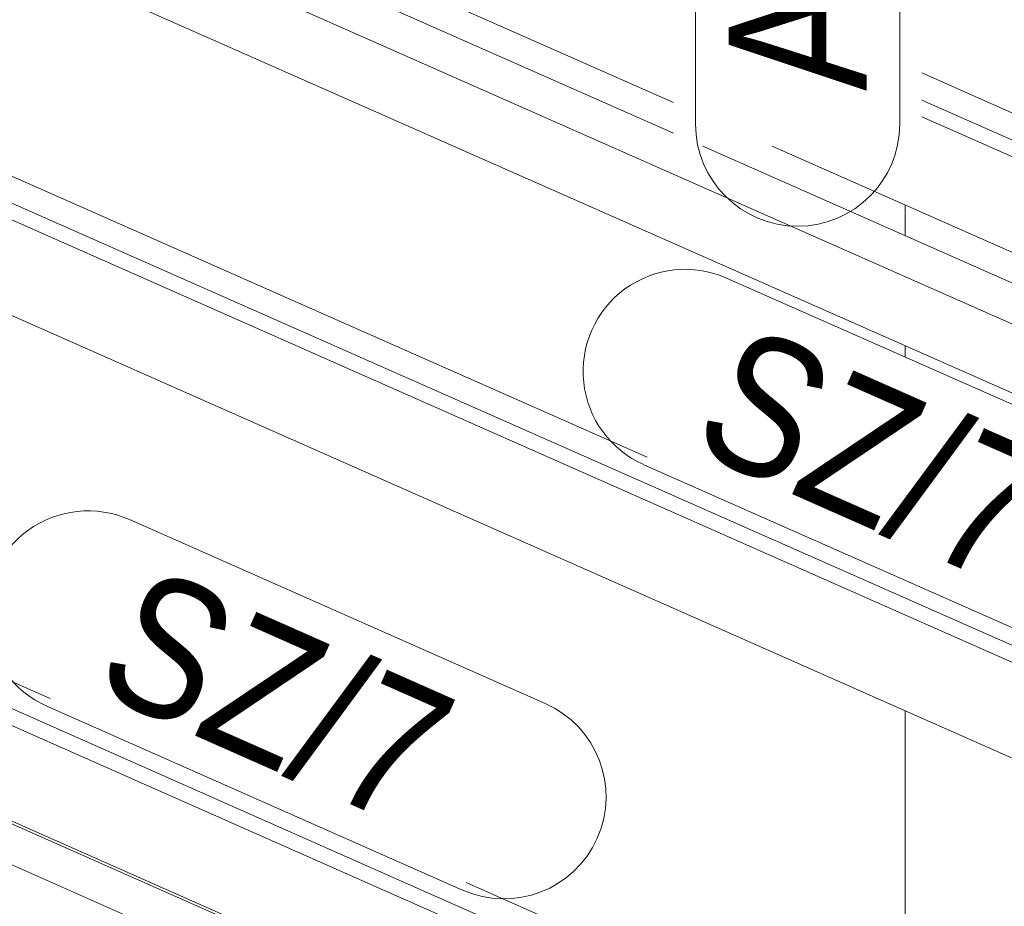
# Model space of a CAD drawing. Header units: millimetres. Extents: x -127 to 701, y 152 to 732.
# Tile 47 of 75: x 592 to 610, y 292 to 308. Entities that reach past the tile are written whole.
import ezdxf

# ---------------------------------------------------------------- set-up
doc = ezdxf.new("R2010")
doc.units = ezdxf.units.MM
doc.linetypes.add('XKITLINE00', pattern=[0])
doc.layers.add('Teil', color=7, linetype='Continuous', lineweight=0)
doc.layers.add('Text', color=5, linetype='Continuous', lineweight=0)
doc.styles.add('ARIAL', font='ARIAL.TTF')

msp = doc.modelspace()

# ---------------------------------------------------------------- linework, layer by layer
at = {"layer": 'Teil', "linetype": 'XKITLINE00', "lineweight": 0}
for p, q in [((563.15, 317.572), (638.78, 284.116)), ((552.329, 313.193), (612.726, 286.475)), ((589.517, 313.342), (604.202, 306.846)), ((590.199, 312.485), (604.202, 306.291)), ((589.322, 312.13), (644.87, 287.558)), ((589.214, 310.923), (643.625, 286.854)), ((578.696, 308.963), (637.061, 283.145)), ((586.316, 308.12), (603.725, 300.419)), ((585.738, 307.886), (639.084, 284.288)), ((608.702, 307.383), (614.546, 304.798)), ((608.702, 306.893), (634.072, 295.67)), ((608.702, 306.587), (633.959, 295.414)), ((604.735, 306.055), (633.113, 293.502)), ((605.991, 306.055), (633.318, 293.966)), ((608.402, 304.433), (608.402, 304.988)), ((567.875, 304.584), (612.086, 285.027)), ((569.153, 303.969), (612.067, 284.985)), ((575.495, 303.741), (592.904, 296.04)), ((568.276, 303.614), (627.177, 277.558)), ((574.917, 303.507), (612.839, 286.731)), ((608.402, 302.232), (608.402, 302.435)), ((608.402, 289.185), (608.402, 295.823)), ((600.441, 292.706), (613.021, 287.141))]:
    msp.add_line(p, q, dxfattribs=at)
at = {"layer": 'Text', "linetype": 'XKITLINE00', "lineweight": 0}
for p, q in [((604.602, 306.455), (604.602, 312.66)), ((608.302, 306.455), (608.302, 312.66)), ((605.162, 303.666), (612.698, 300.332)), ((603.665, 300.282), (611.201, 296.948)), ((594.34, 299.287), (601.877, 295.953)), ((592.844, 295.903), (600.38, 292.569))]:
    msp.add_line(p, q, dxfattribs=at)
for centre, start, end in [((606.452, 306.455), 180, 0), ((604.413, 301.974), 66.1372, 246.1372), ((593.592, 297.595), 66.1372, 246.1372), ((601.129, 294.261), 246.1372, 66.1372)]:
    msp.add_arc(centre, 1.85, start, end, dxfattribs=at)

# ---------------------------------------------------------------- texts
at = {"layer": 'Text', "style": 'ARIAL', "width": 0.85}
for s, rotation, p in [('A/1', 90.0002, (607.702, 307.055)), ('SZ/7', -23.8637, (604.456, 300.588)), ('SZ/7', -23.8637, (593.635, 296.209))]:
    msp.add_text(s, height=2.5, rotation=rotation, dxfattribs=at).set_placement(p)

doc.saveas('drawing.dxf')
